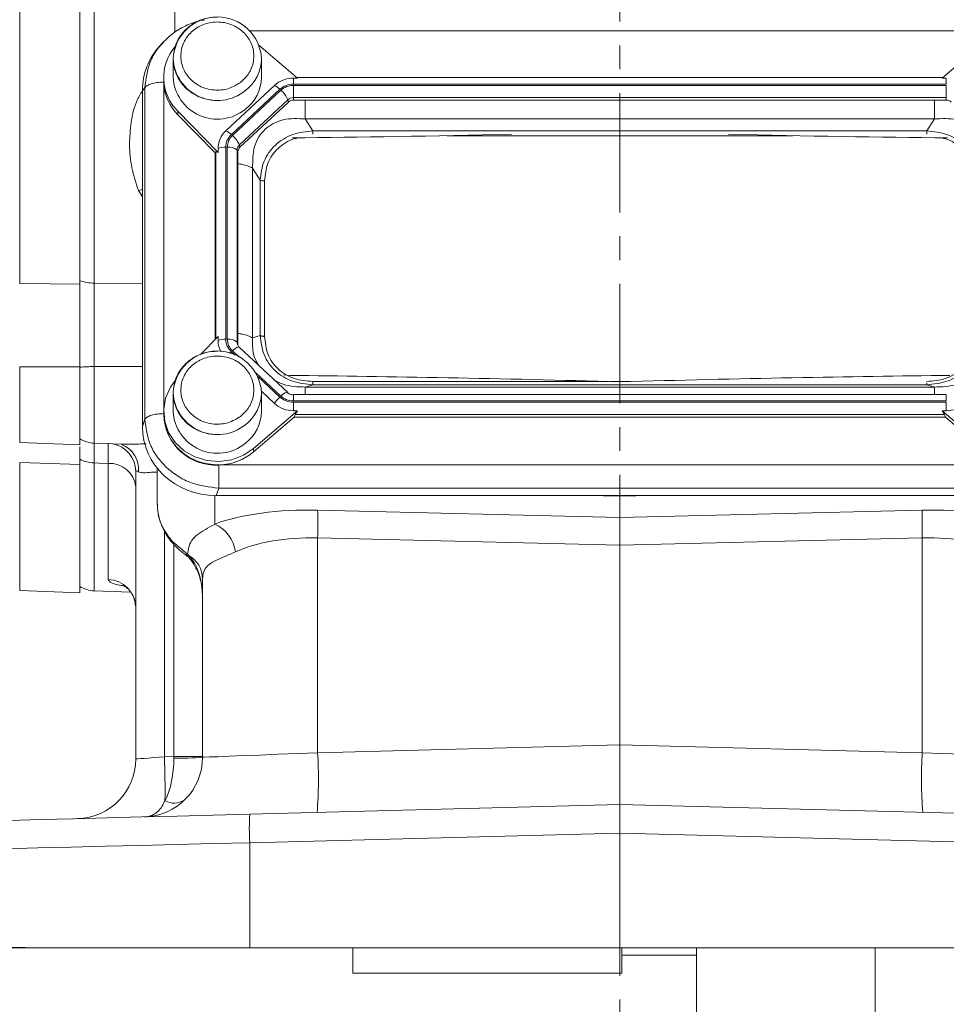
# Model space of a CAD drawing. Header units: inches. Extents: x 0.3 to 33.9, y 0.2 to 21.7.
# Tile 3 of 18: x 6.3 to 10.2, y 5.2 to 9.4. Entities that reach past the tile are written whole.
import ezdxf

# ---------------------------------------------------------------- set-up
doc = ezdxf.new("R2010")
doc.units = ezdxf.units.IN
doc.header["$MEASUREMENT"] = 0
doc.linetypes.add('CENTERX2', pattern=[0.8, 0.5, -0.1, 0.1, -0.1])
doc.layers.add('SLD-0', color=7, linetype='Continuous', lineweight=15)
doc.styles.add('SLDTEXTSTYLE0', font='TXT', dxfattribs={"width": 0.75})
doc.dimstyles.new('SLDDIMSTYLE0', dxfattribs={"dimtxt": 0.25, "dimasz": 0.13, "dimexe": 0, "dimexo": 0.0625, "dimgap": 0.0625, "dimtad": 0, "dimtih": 1, "dimtoh": 1, "dimrnd": 1e-09, "dimzin": 12, "dimdsep": 46, "dimtxsty": 'SLDTEXTSTYLE0', "dimsah": 1, "dimcen": 0.09, "dimadec": 0, "dimazin": 3, "dimtfac": 1, "dimtofl": 0, "dimtmove": 0, "dimatfit": 3, "dimfxl": 1, "dimfrac": 2, "dimtolj": 1, "dimtzin": 12, "dimarcsym": 0})

# ---------------------------------------------------------------- blocks, each defined once
blk = doc.blocks.new('_D_11')
at = {"layer": 'SLD-0'}
for p, q in [((8.8083, 13.0604), (2.4073, 13.0604)), ((2.5323, 13.0604), (2.5323, 9.6814)), ((1.9608, 9.3074), (1.9101, 9.3074)), ((1.9101, 9.3074), (1.9101, 8.9105)), ((3.1038, 9.3074), (3.1546, 9.3074)), ((3.1546, 9.3074), (3.1546, 8.9105)), ((1.9101, 8.9105), (1.9608, 8.9105)), ((3.1546, 8.9105), (3.1038, 8.9105)), ((2.5323, 5.4808), (2.5323, 8.8597)), ((5.3112, 5.4808), (2.4073, 5.4808))]:
    blk.add_line(p, q, dxfattribs=at)
for points in [[(2.5323, 13.0604), (2.5123, 12.9304), (2.5523, 12.9304)], [(2.5323, 5.4808), (2.5523, 5.6108), (2.5123, 5.6108)]]:
    blk.add_solid(points, dxfattribs=at)
at = {"layer": 'SLD-0', "char_height": 0.25, "attachment_point": 1, "style": 'SLDTEXTSTYLE0'}
for s, insert in [('7.58', (2.1075, 9.6804, -0.8581)), ('192.52', (2.0243, 9.2328, -0.8581))]:
    blk.add_mtext(s, dxfattribs=dict(at, insert=insert))

msp = doc.modelspace()

# ---------------------------------------------------------------- linework, layer by layer
at = {"color": 7, "linetype": 'Continuous', "lineweight": 15}
for p, q in [((6.3417, 8.2662), (6.3417, 11.6945)), ((6.5938, 8.2635), (6.5938, 11.6972)), ((6.6541, 8.2675), (6.6541, 11.6932)), ((6.9409, 9.2751), (6.9295, 9.2626)), ((6.9472, 9.28), (6.942, 9.2741)), ((7.5069, 9.1265), (7.3447, 9.2653)), ((10.3709, 9.2653), (10.2087, 9.1265)), ((6.9853, 9.2077), (6.9853, 9.1296)), ((7.3553, 9.1296), (7.3553, 9.2077)), ((6.9453, 9.1296), (6.9453, 9.1152)), ((7.5069, 9.1265), (7.4891, 9.1265)), ((7.4891, 9.1018), (7.4891, 9.1265)), ((10.2113, 9.1288), (7.5042, 9.1288)), ((10.2087, 9.1265), (10.2265, 9.1265)), ((10.2265, 9.1265), (10.2265, 9.1018)), ((6.8563, 9.0749), (6.8667, 9.0863)), ((6.8667, 9.0863), (6.8667, 7.6964)), ((6.9453, 9.1152), (6.9453, 9.11)), ((7.4097, 9.0958), (7.2064, 8.906)), ((10.2265, 9.1018), (7.4891, 9.1018)), ((10.2265, 9.0961), (7.4891, 9.0961)), ((7.4891, 9.0961), (7.4891, 9.0451)), ((10.2265, 9.0451), (10.2265, 9.0961)), ((6.8563, 9.0749), (6.8563, 7.6656)), ((7.4324, 9.08), (7.2292, 8.8902)), ((7.4368, 9.0759), (7.2335, 8.8861)), ((10.2265, 9.0451), (7.4891, 9.0451)), ((7.4891, 9.0345), (7.4891, 9.0451)), ((10.2265, 9.0345), (10.2265, 9.0451)), ((7.466, 9.0362), (7.2627, 8.8464)), ((7.4686, 9.0265), (7.2653, 8.8368)), ((7.4686, 9.0265), (7.466, 9.0362)), ((10.2265, 9.0345), (7.4891, 9.0345)), ((7.0044, 8.9876), (7.1735, 8.8153)), ((7.0044, 8.9876), (7.0044, 8.9733)), ((7.1608, 8.814), (7.0044, 8.9733)), ((7.5712, 8.9057), (7.5392, 8.9555)), ((10.1764, 8.9555), (7.5392, 8.9555)), ((10.1443, 8.9057), (10.1764, 8.9555)), ((10.1443, 8.9057), (7.5712, 8.9057)), ((7.2057, 8.8373), (7.2057, 8.0322)), ((7.2118, 8.8373), (7.2118, 8.0322)), ((7.2653, 8.8368), (7.2627, 8.8464)), ((7.1608, 8.814), (7.1644, 8.8176)), ((7.1608, 8.814), (7.1608, 8.0304)), ((7.1735, 8.8153), (7.1735, 8.8319)), ((7.2532, 8.8249), (7.2532, 8.0197)), ((7.2568, 8.8176), (7.2532, 8.8249)), ((7.2568, 8.8176), (7.2568, 8.0125)), ((7.3184, 8.7493), (7.3184, 8.0378)), ((7.3504, 8.6995), (7.3184, 8.7493)), ((7.3504, 8.6995), (7.3504, 8.0478)), ((7.3686, 8.6957), (7.3686, 8.044)), ((6.3417, 8.2662), (6.5938, 8.2635)), ((7.1735, 8.0434), (7.1001, 7.9687)), ((7.1735, 8.0434), (7.1735, 8.0268)), ((7.2568, 8.0125), (7.2532, 8.0197)), ((7.3504, 8.0478), (7.3184, 8.0378)), ((7.4654, 7.8092), (7.2622, 7.999)), ((6.3417, 7.917), (6.5938, 7.9169)), ((6.5938, 7.5901), (6.5938, 7.9169)), ((7.4471, 7.8835), (7.4758, 7.8804)), ((8.2043, 7.8692), (8.1756, 7.8697)), ((9.5409, 7.8697), (9.5123, 7.8692)), ((6.9853, 7.8073), (6.9853, 7.7292)), ((7.3551, 7.8139), (7.4097, 7.7629)), ((7.3553, 7.7292), (7.3553, 7.8073)), ((7.5712, 7.8416), (7.5392, 7.8316)), ((7.5392, 7.8316), (10.1764, 7.8316)), ((7.5712, 7.8416), (10.1443, 7.8416)), ((10.1764, 7.8316), (10.1443, 7.8416)), ((10.2265, 7.8003), (7.4891, 7.8003)), ((7.4891, 7.8003), (7.4891, 7.7991)), ((7.4891, 7.7734), (10.2265, 7.7734)), ((7.4891, 7.7676), (10.2265, 7.7676)), ((7.4891, 7.7322), (7.4891, 7.7676)), ((10.2265, 7.7676), (10.2265, 7.7322)), ((6.9453, 7.7292), (6.9453, 7.7148)), ((7.3223, 7.5743), (7.5069, 7.7322)), ((7.5069, 7.7322), (7.4891, 7.7322)), ((10.2087, 7.7322), (10.3933, 7.5743)), ((10.2265, 7.7322), (10.2087, 7.7322)), ((6.8563, 7.6656), (6.8667, 7.6964)), ((7.493, 7.706), (7.3223, 7.56)), ((7.493, 7.706), (7.4969, 7.7166)), ((7.493, 7.706), (10.2226, 7.706)), ((7.4969, 7.7166), (10.2187, 7.7166)), ((10.2187, 7.7166), (10.2226, 7.706)), ((10.3933, 7.56), (10.2226, 7.706)), ((6.3417, 7.5989), (6.5938, 7.5901)), ((6.6541, 7.5963), (6.7708, 7.5922)), ((7.3223, 7.5743), (7.3223, 7.56)), ((6.3417, 7.5159), (6.5938, 7.507)), ((6.5938, 7.507), (6.5938, 7.5291)), ((6.5938, 6.9695), (6.5938, 7.507)), ((6.7125, 7.5117), (6.7125, 7.0249)), ((6.8283, 7.4771), (6.8283, 6.2724)), ((6.9183, 7.4911), (6.9183, 7.4836)), ((6.9183, 7.4836), (6.9183, 7.3433)), ((7.1792, 7.505), (10.5363, 7.505)), ((7.1655, 7.3769), (7.1759, 7.4077)), ((7.1759, 7.4077), (10.5397, 7.4077)), ((7.1655, 7.3769), (10.55, 7.3769)), ((8.8583, 7.3741), (8.8583, 7.3769)), ((8.8583, 7.2852), (8.8583, 7.3741)), ((8.8583, 7.2852), (7.5908, 7.3156)), ((10.1257, 7.3156), (8.8583, 7.2852)), ((8.8583, 7.2852), (8.8583, 7.1686)), ((7.045, 7.1311), (6.9833, 7.1826)), ((7.5908, 7.199), (8.8583, 7.1686)), ((7.5908, 6.2987), (7.5908, 7.199)), ((8.8583, 7.1686), (10.1257, 7.199)), ((10.1257, 7.199), (10.1257, 6.2987)), ((8.8583, 6.3319), (8.8583, 7.1686)), ((7.033, 7.1314), (7.0405, 7.126)), ((7.0502, 7.126), (7.045, 7.1311)), ((7.1083, 7.0274), (7.1083, 6.2797)), ((6.3417, 6.9783), (6.5938, 6.9695)), ((6.6541, 6.9773), (6.8063, 6.972)), ((8.8583, 6.3319), (7.5908, 6.2987)), ((8.8583, 6.3319), (8.8583, 6.082)), ((10.1257, 6.2987), (8.8583, 6.3319)), ((6.9876, 6.2829), (6.9489, 6.2819)), ((7.1083, 6.2829), (6.9876, 6.2829)), ((8.8583, 6.082), (7.3059, 6.0414)), ((8.8583, 5.9621), (8.8583, 6.082)), ((10.4106, 6.0414), (8.8583, 6.082)), ((7.3059, 5.9214), (8.8583, 5.9621)), ((8.8583, 5.9621), (8.8583, 5.4808)), ((8.8583, 5.9621), (10.4106, 5.9214)), ((7.3059, 5.4808), (7.3059, 5.9214)), ((7.3059, 5.4808), (6.4348, 5.4808)), ((8.8583, 5.4808), (7.3059, 5.4808)), ((7.7386, 5.3753), (7.7386, 5.4808)), ((10.4106, 5.4808), (8.8583, 5.4808)), ((8.8666, 5.3753), (8.8666, 5.4808)), ((8.8666, 5.4508), (9.1786, 5.4508)), ((9.1786, 4.5158), (9.1786, 5.4808)), ((9.9286, 4.5158), (9.9286, 5.4808)), ((7.7386, 5.3753), (8.8666, 5.3753))]:
    msp.add_line(p, q, dxfattribs=at)
at = {"color": 8, "linetype": 'Continuous', "lineweight": 15}
for p, q in [((6.9925, 10.8114), (6.9925, 9.3195)), ((10.4092, 9.3251), (7.3059, 9.3251)), ((6.9455, 9.1069), (6.9455, 7.7375)), ((9.5821, 8.8849), (8.1344, 8.8849)), ((7.1644, 8.8176), (7.1644, 8.0341)), ((6.8393, 8.6553), (6.8563, 8.6596)), ((6.8393, 8.6553), (6.8563, 8.6289)), ((6.8563, 8.2654), (6.6541, 8.2675)), ((7.2292, 7.9793), (7.2435, 7.9659)), ((7.2335, 7.9834), (7.2606, 7.958)), ((6.3417, 7.5989), (6.3417, 7.917)), ((6.6541, 7.9174), (6.8563, 7.9173)), ((6.6541, 7.5963), (6.6541, 7.9174)), ((7.3317, 7.8917), (7.4368, 7.7936)), ((7.3402, 7.8757), (7.4324, 7.7895)), ((7.5712, 7.8548), (8.809, 7.8548)), ((8.8161, 7.8548), (8.9004, 7.8548)), ((7.4891, 7.7991), (7.4891, 7.7734)), ((10.2265, 7.7734), (10.2265, 7.8003)), ((6.3417, 6.9783), (6.3417, 7.5159)), ((6.6541, 6.9773), (6.6541, 7.5137)), ((7.1596, 7.2573), (7.1596, 7.377)), ((8.7198, 7.3769), (8.8583, 7.3741)), ((8.8583, 7.3741), (8.9967, 7.3769)), ((6.9489, 6.2819), (6.9489, 7.2272)), ((6.9876, 7.1729), (6.9876, 6.2829))]:
    msp.add_line(p, q, dxfattribs=at)
at = {"color": 8, "linetype": 'Continuous', "lineweight": 15, "flags": 128}
for points in [[(7.2622, 7.999), (7.2614, 7.9995), (7.2592, 7.9998), (7.2562, 7.9992), (7.2526, 7.9977), (7.2483, 7.9952), (7.2437, 7.9919), (7.2387, 7.9879), (7.2335, 7.9834)], [(6.9833, 7.1826), (6.9811, 7.1803), (6.981, 7.1799)], [(7.045, 7.1311), (7.0382, 7.1301), (7.0332, 7.1318)]]:
    msp.add_lwpolyline(points, dxfattribs=at)
at = {"color": 7, "linetype": 'Continuous', "lineweight": 15, "flags": 128}
for points in [[(6.994, 7.8597), (6.9736, 7.8311), (6.9535, 7.7856), (6.9454, 7.7369), (6.9497, 7.6879), (6.966, 7.641), (6.9936, 7.5991), (7.0309, 7.5643), (7.0759, 7.5385), (7.126, 7.5232), (7.1786, 7.5193), (7.2307, 7.5268), (7.2795, 7.5455), (7.3223, 7.5743)], [(6.6541, 7.5137), (6.6741, 7.513), (6.7125, 7.5117)], [(6.9489, 6.2819), (6.9252, 6.28), (6.9024, 6.2782), (6.8816, 6.2766), (6.8634, 6.2751), (6.8484, 6.274), (6.8374, 6.2731), (6.8306, 6.2726), (6.8283, 6.2724)], [(7.5908, 6.2987), (7.5062, 6.2954), (7.4246, 6.2921), (7.3483, 6.2892), (7.2795, 6.2865), (7.2203, 6.2841), (7.1724, 6.2822), (7.1371, 6.2809), (7.1155, 6.28), (7.1083, 6.2797)], [(10.6083, 6.2797), (10.601, 6.28), (10.5794, 6.2809), (10.5442, 6.2822), (10.4962, 6.2841), (10.437, 6.2865), (10.3683, 6.2892), (10.292, 6.2921), (10.2103, 6.2954), (10.1257, 6.2987)], [(7.3059, 6.0414), (7.1535, 6.0374), (7.0024, 6.0334), (6.8536, 6.0295), (6.7081, 6.0257), (6.5669, 6.022), (6.4309, 6.0184), (6.301, 6.015), (6.1781, 6.0118), (6.0629, 6.0088), (5.9563, 6.006), (5.8589, 6.0035), (5.7714, 6.0012), (5.6944, 5.9992), (5.6283, 5.9974), (5.5737, 5.996), (5.5308, 5.9949), (5.4999, 5.9941), (5.4813, 5.9936), (5.4751, 5.9934)], [(5.3583, 5.8735), (5.3642, 5.8736), (5.3821, 5.874), (5.4117, 5.8748), (5.453, 5.8758), (5.5055, 5.8771), (5.5692, 5.8787), (5.6435, 5.8805), (5.728, 5.8826), (5.8223, 5.8849), (5.9257, 5.8874), (6.0376, 5.8902), (6.1574, 5.8931), (6.2844, 5.8963), (6.4178, 5.8995), (6.5568, 5.903), (6.7005, 5.9065), (6.8482, 5.9101), (6.999, 5.9138), (7.1518, 5.9176), (7.3059, 5.9214)], [(6.4348, 5.4808), (6.2995, 5.4841), (6.1707, 5.4873), (6.049, 5.4903), (5.9353, 5.4931), (5.8302, 5.4956), (5.7344, 5.498), (5.6485, 5.5001), (5.5729, 5.502), (5.5081, 5.5036), (5.4546, 5.5049), (5.4127, 5.5059), (5.3825, 5.5067), (5.3643, 5.5071), (5.3583, 5.5073)]]:
    msp.add_lwpolyline(points, dxfattribs=at)
at = {"color": 7, "linetype": 'Continuous', "lineweight": 15}
for centre, radius, start, end in [((7.1703, 9.1983), 0.1852, 2.9034, 177.0966), ((7.1459, 9.1295), 0.2003, 139.9835, 225.0626), ((7.1705, 9.14), 0.1856, 183.2176, 309.1893), ((7.1873, 9.1308), 0.168, 306.7389, 359.5858), ((7.4884, 9.0102), 0.1163, 89.6932, 132.59), ((7.1483, 9.1166), 0.2031, 182.7503, 224.8701), ((7.3797, 9.0285), 0.0737, 44.2742, 65.9514), ((7.3662, 8.9933), 0.1086, 23.2237, 49.4764), ((7.4889, 9.0113), 0.0338, 89.6937, 132.5892), ((7.4889, 9.0044), 0.0301, 89.6934, 132.5897), ((10.2267, 9.0044), 0.0301, 47.4102, 90.3066), ((7.275, 8.8313), 0.1014, 132.5246, 179.6231), ((7.1764, 8.8387), 0.0737, 44.275, 65.9506), ((7.1629, 8.8035), 0.1086, 23.2241, 49.4761), ((7.2036, 8.751), 0.0863, 88.5954, 110.3761), ((7.2189, 8.7858), 0.052, 48.7367, 97.7906), ((7.2826, 8.8247), 0.0294, 132.5241, 179.6235), ((7.283, 8.8174), 0.0262, 132.5247, 179.6236), ((6.6565, 8.4568), 0.1893, 250.6423, 269.2625), ((7.2036, 7.9459), 0.0863, 88.5958, 110.3762), ((7.2727, 8.0269), 0.0992, 180.0878, 208.6282), ((7.2189, 7.9806), 0.052, 48.7374, 97.7899), ((7.2824, 8.0125), 0.0257, 180.1054, 209.1045), ((7.1703, 7.7979), 0.1852, 2.9034, 177.0966), ((6.6557, 7.1303), 0.7871, 90.1199, 94.515), ((7.4628, 7.8057), 0.00444, 53.4574, 101.9526), ((7.5349, 7.6789), 0.1508, 132.8088, 146.1445), ((7.4884, 7.8486), 0.1163, 227.4103, 270.3069), ((10.2271, 7.8486), 0.1163, 269.6931, 312.5897), ((7.1705, 7.7396), 0.1856, 183.2175, 309.1893), ((7.1873, 7.7304), 0.168, 306.7389, 359.5858), ((7.1634, 7.7227), 0.2182, 182.066, 273.2962), ((6.6583, 7.7162), 0.12, 237.4864, 268), ((7.1716, 7.7383), 0.2335, 271.8762, 310.1967), ((6.6574, 7.6527), 0.139, 242.7512, 268.6215), ((6.7188, 7.4018), 0.11, 5.9044, 93.3203), ((5.8609, 7.2573), 1.7309, 358.0693, 1.9307), ((11.8557, 7.2573), 1.731, 178.0695, 181.9305), ((7.0971, 7.1209), 0.15, 7.5632, 65.4088), ((6.9931, 7.026), 0.1152, 0.7255, 60.28), ((6.7093, 6.906), 0.1189, 0.4591, 88.495), ((6.6583, 7.0973), 0.12, 237.4864, 268), ((6.8583, 6.2797), 0.25, 271.5, 0), ((1.745, 6.1334), 5.206, 359.6167, 1.6339), ((7.0171, 7.4567), 1.1805, 268.5721, 274.4279), ((5.7972, 6.1894), 1.7969, 355.5123, 3.4878), ((11.9193, 6.1894), 1.7969, 176.5122, 184.4876), ((6.5783, 6.2724), 0.25, 271.5, 0), ((6.9903, 6.1608), 0.0736, 237.6841, 305.3157), ((8.4524, 5.9814), 1.148, 177.0051, 182.9949)]:
    msp.add_arc(centre, radius, start, end, dxfattribs=at)
at = {"color": 8, "linetype": 'Continuous', "lineweight": 15}
for centre, radius, start, end in [((7.1705, 9.2181), 0.1856, 183.2176, 309.1892), ((7.1873, 9.2089), 0.168, 306.7389, 359.5858), ((7.282, 8.0198), 0.0288, 180.0927, 209.3196), ((7.349, 7.8517), 0.175, 133.2062, 136.1769), ((7.1705, 7.8177), 0.1856, 183.2176, 309.1892), ((7.1873, 7.8085), 0.168, 306.7391, 359.5857), ((7.4811, 7.7533), 0.0599, 108.6953, 137.7157), ((6.7091, 7.4766), 0.1192, 0.2489, 79.2118), ((6.7294, 7.4871), 0.111, 354.7427, 69.158), ((7.046, 7.1379), 0.0127, 233.1868, 289.3632)]:
    msp.add_arc(centre, radius, start, end, dxfattribs=at)
at = {"color": 7, "linetype": 'Continuous', "lineweight": 15}
for centre, major_axis, ratio, start_param, end_param in [((7.1751, 9.0659), (0.313, -0.0656), 0.927683, 2.642019, 3.333612), ((9.4331, 9.0317), (3.4384, 0.1121), 0.032567, 4.108741, 4.407208), ((8.2835, 9.0317), (3.4384, -0.1121), 0.032567, 5.01757, 5.315642), ((7.2057, 8.7728), (-0.0413, 0.0448), 0.170211, 5.767586, 6.291275), ((9.4331, 7.7245), (3.4384, -0.1121), 0.032567, 1.739821, 2.177444), ((8.2835, 7.7245), (3.4384, 0.1121), 0.032567, 0.964148, 1.401772), ((7.542, 7.7526), (0.0452, 0.0412), 0.184584, 2.276832, 2.800522), ((10.1736, 7.7526), (0.0452, -0.0412), 0.184584, 0.341071, 0.86476), ((7.1751, 7.6746), (0.313, 0.0656), 0.927683, 2.949574, 4.490212), ((7.6126, 7.0751), (0.6249, -0.0274), 0.383235, 1.622509, 2.398549), ((10.1039, 7.0751), (0.6249, 0.0274), 0.383235, 0.743044, 1.519084), ((7.6083, 6.9584), (0.4998, -0.0303), 0.478472, 1.634733, 2.410774), ((10.1083, 6.9584), (0.4998, 0.0303), 0.478472, 0.730819, 1.506859), ((6.9833, 6.9533), (0, 0.2045), 0.611254, 4.712389, 5.718047), ((6.8583, 6.2797), (-0.0065, 0.2499), 0.517444, 3.888295, 4.686209), ((6.9833, 6.283), (-0.0033, 0.25), 0.017441, 4.686437, 4.711704)]:
    msp.add_ellipse(centre, major_axis=major_axis, ratio=ratio, start_param=start_param, end_param=end_param, dxfattribs=at)
for points, knots in [([(7.1151, 9.3701), (7.1128, 9.3699), (7.0885, 9.3677), (7.0449, 9.3505), (6.987, 9.32), (6.9562, 9.29), (6.9409, 9.275)], [0, 0, 0, 0, 0.034061, 0.358987, 0.679807, 1, 1, 1, 1]), ([(7.1703, 9.3825), (7.1547, 9.3815), (7.1328, 9.3801), (7.1021, 9.3708), (7.0771, 9.3598), (7.05, 9.3418), (7.0252, 9.3181), (7.0048, 9.2883), (6.991, 9.257), (6.9884, 9.2353), (6.9872, 9.226)], [0, 0, 0, 0, 0.1729549, 0.2424374, 0.3578761, 0.4783948, 0.6085995, 0.7461981, 0.8909879, 1, 1, 1, 1]), ([(7.2675, 9.1088), (7.2513, 9.0989), (7.2264, 9.0836), (7.1868, 9.0762), (7.1553, 9.0759), (7.1244, 9.0818), (7.0875, 9.0966), (7.0492, 9.1262), (7.0255, 9.167), (7.0171, 9.2037), (7.0169, 9.2331), (7.0232, 9.2619), (7.039, 9.2964), (7.0707, 9.3321), (7.1144, 9.3543), (7.1537, 9.3621), (7.1852, 9.3623), (7.2161, 9.3565), (7.253, 9.3417), (7.2913, 9.3121), (7.3151, 9.2713), (7.3234, 9.2346), (7.3237, 9.2052), (7.3173, 9.1764), (7.3019, 9.1415), (7.281, 9.1217), (7.2675, 9.1088)], [0, 0, 0, 0, 0.059864, 0.09209, 0.125, 0.15791, 0.190136, 0.25, 0.309864, 0.34209, 0.375, 0.40791, 0.440136, 0.5, 0.559864, 0.59209, 0.625, 0.65791, 0.690136, 0.75, 0.809864, 0.84209, 0.875, 0.90791, 0.940136, 1, 1, 1, 1]), ([(6.9872, 9.226), (6.9866, 9.2223), (6.9833, 9.2049), (6.9875, 9.1736), (7.0001, 9.1351), (7.0215, 9.1014), (7.0489, 9.074), (7.0778, 9.0552), (7.1055, 9.0433), (7.1354, 9.0348), (7.1573, 9.0336), (7.1703, 9.0328)], [0, 0, 0, 0, 0.038076, 0.17965, 0.314602, 0.448236, 0.578438, 0.698176, 0.787052, 0.873814, 1, 1, 1, 1]), ([(6.9453, 9.11), (6.936, 9.1096), (6.9174, 9.1089), (6.8931, 9.1037), (6.8743, 9.096), (6.8692, 9.0895), (6.8667, 9.0863)], [0, 0, 0, 0, 0.25, 0.499999, 0.749998, 1, 1, 1, 1]), ([(7.4324, 9.08), (7.4407, 9.0862), (7.4573, 9.0988), (7.4785, 9.1008), (7.4891, 9.1018)], [0, 0, 0, 0, 0.5, 1, 1, 1, 1]), ([(7.4368, 9.0759), (7.4444, 9.0817), (7.4597, 9.0933), (7.4793, 9.0952), (7.4891, 9.0961)], [0, 0, 0, 0, 0.499998, 1, 1, 1, 1]), ([(7.5392, 8.9555), (7.5077, 8.9571), (7.4611, 8.9595), (7.4047, 8.9382), (7.3695, 8.9136), (7.3426, 8.8803), (7.3181, 8.826), (7.3183, 8.7802), (7.3184, 8.7493)], [0, 0, 0, 0, 0.257397, 0.381602, 0.5, 0.618394, 0.742603, 1, 1, 1, 1]), ([(10.3972, 8.7493), (10.3973, 8.7802), (10.3974, 8.826), (10.3729, 8.8803), (10.3461, 8.9136), (10.3109, 8.9382), (10.2544, 8.9595), (10.2078, 8.9571), (10.1764, 8.9555)], [0, 0, 0, 0, 0.257397, 0.381602, 0.5, 0.618394, 0.742603, 1, 1, 1, 1]), ([(7.2057, 8.8373), (7.2068, 8.8472), (7.209, 8.867), (7.2224, 8.8825), (7.2292, 8.8902)], [0, 0, 0, 0, 0.4999976, 1, 1, 1, 1]), ([(7.2118, 8.8373), (7.2128, 8.8465), (7.2149, 8.8647), (7.2273, 8.879), (7.2335, 8.8861)], [0, 0, 0, 0, 0.499998, 1, 1, 1, 1]), ([(7.5712, 8.9057), (7.5423, 8.9025), (7.4985, 8.8978), (7.4466, 8.8722), (7.4126, 8.8466), (7.3852, 8.8149), (7.3581, 8.7667), (7.3535, 8.7263), (7.3504, 8.6995)], [0, 0, 0, 0, 0.248977, 0.376059, 0.5, 0.623945, 0.751022, 1, 1, 1, 1]), ([(10.3652, 8.6995), (10.3621, 8.7263), (10.3574, 8.7667), (10.3303, 8.8149), (10.303, 8.8466), (10.269, 8.8722), (10.2171, 8.8978), (10.1733, 8.9025), (10.1443, 8.9057)], [0, 0, 0, 0, 0.248978, 0.37606, 0.5, 0.623945, 0.751023, 1, 1, 1, 1]), ([(7.3686, 8.6957), (7.3668, 8.6958), (7.3631, 8.6959), (7.358, 8.6967), (7.3535, 8.6979), (7.3514, 8.699), (7.3504, 8.6995)], [0, 0, 0, 0, 0.250002, 0.500001, 0.749993, 1, 1, 1, 1]), ([(6.5938, 7.9149), (6.5938, 7.9436), (6.5938, 8.0018), (6.5938, 8.0886), (6.5938, 8.173), (6.5938, 8.2355), (6.5938, 8.2691), (6.5938, 8.2782)], [0, 0, 0, 0, 0.225411, 0.45736, 0.682762, 0.914702, 1, 1, 1, 1]), ([(6.5938, 7.9169), (6.5938, 7.9493), (6.5938, 8.0095), (6.5938, 8.0973), (6.5938, 8.1826), (6.5938, 8.2352), (6.5938, 8.2635)], [0, 0, 0, 0, 0.266853, 0.494133, 0.728006, 1, 1, 1, 1]), ([(6.6541, 7.9174), (6.654, 7.9475), (6.6538, 8.0089), (6.6538, 8.0999), (6.6538, 8.1885), (6.654, 8.2409), (6.6541, 8.2675)], [0, 0, 0, 0, 0.245724, 0.500001, 0.745724, 1, 1, 1, 1]), ([(7.2292, 7.9793), (7.2224, 7.987), (7.209, 8.0025), (7.2068, 8.0223), (7.2057, 8.0322)], [0, 0, 0, 0, 0.5, 1, 1, 1, 1]), ([(7.2335, 7.9834), (7.2273, 7.9905), (7.2149, 8.0047), (7.2128, 8.023), (7.2118, 8.0322)], [0, 0, 0, 0, 0.5, 1, 1, 1, 1]), ([(7.3504, 8.0478), (7.3535, 8.0205), (7.3581, 7.9792), (7.3852, 7.9305), (7.4126, 7.8986), (7.4466, 7.8732), (7.4985, 7.8482), (7.5423, 7.8442), (7.5712, 7.8416)], [0, 0, 0, 0, 0.248977, 0.376059, 0.5, 0.623945, 0.751023, 1, 1, 1, 1]), ([(7.3686, 8.044), (7.3668, 8.0441), (7.3631, 8.0442), (7.358, 8.045), (7.3535, 8.0461), (7.3514, 8.0472), (7.3504, 8.0478)], [0, 0, 0, 0, 0.250001, 0.5, 0.750004, 1, 1, 1, 1]), ([(7.3686, 8.044), (7.371, 8.0189), (7.3746, 7.981), (7.399, 7.936), (7.4241, 7.9067), (7.4555, 7.8833), (7.5038, 7.8605), (7.5443, 7.8571), (7.5712, 7.8548)], [0, 0, 0, 0, 0.250061, 0.376147, 0.499999, 0.623789, 0.749939, 1, 1, 1, 1]), ([(10.1443, 7.8416), (10.1733, 7.8442), (10.2171, 7.8482), (10.269, 7.8732), (10.303, 7.8986), (10.3303, 7.9305), (10.3574, 7.9792), (10.3621, 8.0205), (10.3652, 8.0478)], [0, 0, 0, 0, 0.248977, 0.376059, 0.5, 0.623945, 0.751023, 1, 1, 1, 1]), ([(10.1443, 7.8548), (10.1713, 7.8571), (10.2118, 7.8605), (10.26, 7.8833), (10.2914, 7.9067), (10.3165, 7.936), (10.3409, 7.981), (10.3446, 8.0189), (10.347, 8.044)], [0, 0, 0, 0, 0.250062, 0.376147, 0.5, 0.62379, 0.749939, 1, 1, 1, 1]), ([(7.1703, 7.9821), (7.1547, 7.9811), (7.1328, 7.9797), (7.1021, 7.9704), (7.0771, 7.9594), (7.05, 7.9414), (7.0252, 7.9177), (7.0048, 7.888), (6.991, 7.8566), (6.9884, 7.8349), (6.9872, 7.8256)], [0, 0, 0, 0, 0.1729551, 0.2424374, 0.3578761, 0.4783951, 0.6085992, 0.7461981, 0.8909876, 1, 1, 1, 1]), ([(7.2675, 7.7085), (7.2513, 7.6985), (7.2264, 7.6832), (7.1868, 7.6759), (7.1553, 7.6756), (7.1244, 7.6815), (7.0875, 7.6962), (7.0492, 7.7259), (7.0255, 7.7666), (7.0171, 7.8033), (7.0169, 7.8327), (7.0232, 7.8616), (7.039, 7.896), (7.0707, 7.9318), (7.1144, 7.954), (7.1537, 7.9618), (7.1852, 7.962), (7.2161, 7.9561), (7.253, 7.9414), (7.2913, 7.9117), (7.3151, 7.8709), (7.3234, 7.8343), (7.3237, 7.8048), (7.3173, 7.776), (7.3019, 7.7412), (7.281, 7.7213), (7.2675, 7.7085)], [0, 0, 0, 0, 0.059864, 0.09209, 0.125, 0.15791, 0.190136, 0.25, 0.309864, 0.34209, 0.375, 0.40791, 0.440136, 0.5, 0.559864, 0.59209, 0.625, 0.65791, 0.690136, 0.75, 0.809864, 0.84209, 0.875, 0.90791, 0.940136, 1, 1, 1, 1]), ([(7.5712, 7.8548), (7.5712, 7.8532), (7.5712, 7.8498), (7.5712, 7.8459), (7.5712, 7.8429), (7.5712, 7.842), (7.5712, 7.8416)], [0, 0, 0, 0, 0.250002, 0.499998, 0.749995, 1, 1, 1, 1]), ([(10.1764, 7.8316), (10.2081, 7.8325), (10.252, 7.8338), (10.2911, 7.8525), (10.302, 7.8576)], [0, 0, 0, 0, 0.72314, 1, 1, 1, 1]), ([(6.9872, 7.8256), (6.9866, 7.8219), (6.9833, 7.8045), (6.9875, 7.7733), (7.0001, 7.7348), (7.0215, 7.701), (7.0489, 7.6736), (7.0778, 7.6548), (7.1055, 7.6429), (7.1354, 7.6344), (7.1573, 7.6332), (7.1703, 7.6325)], [0, 0, 0, 0, 0.038076, 0.17965, 0.314603, 0.448236, 0.578438, 0.698176, 0.787052, 0.873814, 1, 1, 1, 1]), ([(7.4891, 7.7991), (7.4865, 7.7992), (7.4814, 7.7996), (7.4741, 7.8019), (7.4674, 7.8052), (7.4637, 7.8084), (7.4619, 7.81)], [0, 0, 0, 0, 0.252639, 0.503502, 0.752608, 1, 1, 1, 1]), ([(7.4891, 7.7676), (7.4785, 7.7687), (7.4573, 7.7707), (7.4407, 7.7833), (7.4324, 7.7895)], [0, 0, 0, 0, 0.5, 1, 1, 1, 1]), ([(7.4891, 7.7734), (7.4793, 7.7743), (7.4597, 7.7762), (7.4444, 7.7878), (7.4368, 7.7936)], [0, 0, 0, 0, 0.500002, 1, 1, 1, 1]), ([(6.8667, 7.6964), (6.8692, 7.6996), (6.8743, 7.7061), (6.8931, 7.7138), (6.9174, 7.7191), (6.936, 7.7198), (6.9453, 7.7201)], [0, 0, 0, 0, 0.249999, 0.499999, 0.75, 1, 1, 1, 1]), ([(6.8667, 7.6964), (6.871, 7.6606), (6.8777, 7.6052), (6.9165, 7.5387), (6.9561, 7.4932), (7.005, 7.4561), (7.0768, 7.4194), (7.1369, 7.4123), (7.1759, 7.4077)], [0, 0, 0, 0, 0.240419, 0.371173, 0.5, 0.62883, 0.759581, 1, 1, 1, 1]), ([(6.9473, 7.711), (6.9501, 7.6869), (6.9545, 7.6482), (6.9818, 7.6008), (7.0113, 7.5665), (7.0481, 7.5388), (7.1019, 7.5121), (7.1467, 7.5078), (7.1759, 7.505)], [0, 0, 0, 0, 0.219463, 0.351507, 0.485912, 0.620316, 0.75236, 1, 1, 1, 1]), ([(6.7127, 7.5958), (6.7128, 7.5899), (6.7128, 7.5779), (6.7127, 7.546), (6.7125, 7.5203), (6.7125, 7.5117)], [0, 0, 0, 0, 0.3901521, 0.7938247, 1, 1, 1, 1]), ([(6.5938, 7.507), (6.5938, 7.5242), (6.5938, 7.5558), (6.5938, 7.5728), (6.5938, 7.5805)], [0, 0, 0, 0, 0.546392, 1, 1, 1, 1]), ([(6.8283, 7.4771), (6.8285, 7.4784), (6.8292, 7.4818), (6.8341, 7.4804), (6.8388, 7.4776), (6.8399, 7.4769)], [0, 0, 0, 0, 0.344922, 0.848485, 1, 1, 1, 1]), ([(7.1759, 7.5049), (7.1759, 7.4958), (7.1759, 7.4778), (7.1759, 7.4497), (7.1759, 7.4245), (7.1759, 7.4133), (7.1759, 7.4077)], [0, 0, 0, 0, 0.250001, 0.5, 0.749999, 1, 1, 1, 1]), ([(6.9833, 7.1826), (6.9704, 7.1989), (6.9414, 7.2355), (6.9212, 7.2922), (6.919, 7.33), (6.9183, 7.3433)], [0, 0, 0, 0, 0.342388, 0.768148, 1, 1, 1, 1]), ([(6.9196, 7.3416), (6.9195, 7.3322), (6.9192, 7.3065), (6.93, 7.2652), (6.9506, 7.2209), (6.9688, 7.1922), (6.9808, 7.1803), (6.9812, 7.1798)], [0, 0, 0, 0, 0.1602103, 0.4380576, 0.7155361, 0.9900542, 1, 1, 1, 1]), ([(7.1596, 7.2573), (7.1459, 7.2496), (7.1169, 7.2333), (7.0847, 7.2119), (7.0531, 7.1816), (7.0482, 7.1511), (7.045, 7.1311)], [0, 0, 0, 0, 0.1834494, 0.390895, 0.6013127, 1, 1, 1, 1]), ([(6.9816, 7.1805), (6.9845, 7.1767), (6.9972, 7.1602), (7.0157, 7.1446), (7.0308, 7.1337), (7.0333, 7.132)], [0, 0, 0, 0, 0.2013257, 0.8712095, 1, 1, 1, 1]), ([(7.1083, 7.0274), (7.1092, 7.0379), (7.1111, 7.0592), (7.1278, 7.0829), (7.1563, 7.1021), (7.1959, 7.1189), (7.2296, 7.1336), (7.2458, 7.1406)], [0, 0, 0, 0, 0.193788, 0.392776, 0.597116, 0.80657, 1, 1, 1, 1]), ([(7.0384, 7.1277), (7.042, 7.1246), (7.0565, 7.1119), (7.0774, 7.0828), (7.0969, 7.0384), (7.1068, 6.9938), (7.1079, 6.9647), (7.1083, 6.9533)], [0, 0, 0, 0, 0.071284, 0.292628, 0.545744, 0.821913, 1, 1, 1, 1]), ([(6.7722, 7.0017), (6.7723, 7.0017), (6.7724, 7.0017), (6.7825, 6.9967), (6.7981, 6.9843), (6.8144, 6.9631), (6.8255, 6.939), (6.8264, 6.9223), (6.8267, 6.9162)], [0, 0, 0, 0, 0.110623, 0.274124, 0.450903, 0.653196, 0.873887, 1, 1, 1, 1]), ([(6.8648, 6.0298), (6.8649, 6.0298), (6.8651, 6.0298), (6.8653, 6.0298), (6.8655, 6.0298), (6.8659, 6.0298), (6.8668, 6.0299), (6.8683, 6.03), (6.8711, 6.0302), (6.8759, 6.0307), (6.8847, 6.0322), (6.9006, 6.0372), (6.9137, 6.0453), (6.9336, 6.0635), (6.9426, 6.0817), (6.9509, 6.0986)], [0, 0, 0, 0, 0.003258, 0.003893, 0.004855, 0.008644, 0.015399, 0.027447, 0.048984, 0.087645, 0.157705, 0.287617, 0.542707, 0.573749, 1, 1, 1, 1]), ([(6.4348, 5.4808), (6.365, 5.4808), (6.2302, 5.4808), (6.0491, 5.4808), (5.8879, 5.4808), (5.7452, 5.4808), (5.6232, 5.4808), (5.5226, 5.4808), (5.4368, 5.4808), (5.3742, 5.4808), (5.3656, 5.4808), (5.3612, 5.4808)], [0, 0, 0, 0, 0.110367, 0.212962, 0.315885, 0.418482, 0.52113, 0.624104, 0.726755, 0.863377, 1, 1, 1, 1])]:
    msp.add_open_spline(points, degree=3, knots=knots, dxfattribs=at)
at = {"color": 8, "linetype": 'Continuous', "lineweight": 15}
for points, knots in [([(6.942, 9.2741), (6.9338, 9.2652), (6.9118, 9.2415), (6.8782, 9.1798), (6.8712, 9.123), (6.8667, 9.0863)], [0, 0, 0, 0, 0.173273, 0.464503, 1, 1, 1, 1]), ([(6.8563, 9.0751), (6.8477, 9.0601), (6.8234, 9.0182), (6.8073, 8.9399), (6.7997, 8.8462), (6.8089, 8.7492), (6.8291, 8.6869), (6.8393, 8.6553)], [0, 0, 0, 0, 0.115112, 0.323625, 0.538601, 0.766206, 1, 1, 1, 1]), ([(7.5392, 8.9555), (7.5392, 8.9641), (7.5392, 8.9814), (7.5392, 9.0091), (7.5392, 9.027), (7.5392, 9.0345)], [0, 0, 0, 0, 0.368963, 0.737928, 1, 1, 1, 1]), ([(10.1764, 8.9555), (10.1764, 8.9641), (10.1764, 8.9814), (10.1764, 9.0091), (10.1764, 9.027), (10.1764, 9.0345)], [0, 0, 0, 0, 0.368963, 0.737928, 1, 1, 1, 1]), ([(7.5712, 8.8913), (7.5712, 8.8928), (7.5712, 8.8961), (7.5712, 8.9011), (7.5712, 8.9042), (7.5712, 8.9057)], [0, 0, 0, 0, 0.289888, 0.644936, 1, 1, 1, 1]), ([(10.1443, 8.8913), (10.1443, 8.8928), (10.1443, 8.8961), (10.1443, 8.9011), (10.1443, 8.9042), (10.1443, 8.9057)], [0, 0, 0, 0, 0.289888, 0.644936, 1, 1, 1, 1]), ([(7.5022, 8.8737), (7.4989, 8.8733), (7.4822, 8.871), (7.4557, 8.8559), (7.4241, 8.8332), (7.3991, 8.8037), (7.3746, 8.7587), (7.371, 8.7209), (7.3686, 8.6957)], [0, 0, 0, 0, 0.040338, 0.201684, 0.360173, 0.51858, 0.680008, 1, 1, 1, 1]), ([(10.347, 8.6957), (10.3446, 8.7209), (10.3409, 8.7587), (10.3165, 8.8037), (10.2915, 8.8332), (10.2598, 8.8559), (10.2334, 8.871), (10.2166, 8.8733), (10.2133, 8.8737)], [0, 0, 0, 0, 0.319941, 0.481261, 0.639724, 0.798107, 0.959508, 1, 1, 1, 1]), ([(7.3184, 8.7493), (7.3124, 8.7524), (7.3005, 8.7586), (7.2786, 8.7648), (7.2628, 8.7669), (7.2568, 8.7677)], [0, 0, 0, 0, 0.383144, 0.766285, 1, 1, 1, 1]), ([(7.3184, 8.0378), (7.3124, 8.0408), (7.3005, 8.047), (7.2786, 8.0532), (7.2628, 8.0553), (7.2568, 8.0561)], [0, 0, 0, 0, 0.383143, 0.766286, 1, 1, 1, 1]), ([(7.3184, 8.0378), (7.3177, 8.0097), (7.3167, 7.971), (7.3356, 7.9354), (7.3408, 7.9256)], [0, 0, 0, 0, 0.723141, 1, 1, 1, 1]), ([(7.4136, 7.8576), (7.4244, 7.8525), (7.4636, 7.8338), (7.5075, 7.8325), (7.5392, 7.8316)], [0, 0, 0, 0, 0.276861, 1, 1, 1, 1]), ([(10.1443, 7.8416), (10.1443, 7.842), (10.1443, 7.8429), (10.1443, 7.8456), (10.1443, 7.8481), (10.1443, 7.8493)], [0, 0, 0, 0, 0.355062, 0.710113, 1, 1, 1, 1]), ([(7.5392, 7.8316), (7.5392, 7.8291), (7.5392, 7.8241), (7.5392, 7.8122), (7.5392, 7.8024), (7.5392, 7.8003)], [0, 0, 0, 0, 0.4415435, 0.8830867, 1, 1, 1, 1]), ([(10.1764, 7.8003), (10.1764, 7.8024), (10.1764, 7.8122), (10.1764, 7.8241), (10.1764, 7.8291), (10.1764, 7.8316)], [0, 0, 0, 0, 0.1169133, 0.5584565, 1, 1, 1, 1]), ([(6.6541, 7.5137), (6.654, 7.5297), (6.6538, 7.5622), (6.6538, 7.5905), (6.6538, 7.6039), (6.6539, 7.6017), (6.6539, 7.6011)], [0, 0, 0, 0, 0.2982717, 0.6069261, 0.9051954, 1, 1, 1, 1]), ([(6.8716, 7.5931), (6.8615, 7.5931), (6.8284, 7.5931), (6.7923, 7.5907), (6.7736, 7.5925), (6.7709, 7.5928)], [0, 0, 0, 0, 0.272612, 0.893408, 1, 1, 1, 1]), ([(6.8399, 7.4769), (6.8457, 7.4748), (6.8523, 7.4723), (6.8704, 7.4721), (6.8888, 7.4742), (6.91, 7.4751), (6.9183, 7.4755)], [0, 0, 0, 0, 0.340009, 0.380693, 0.758306, 1, 1, 1, 1]), ([(6.7125, 7.0249), (6.7156, 7.0202), (6.7219, 7.0107), (6.7479, 7.0021), (6.7705, 6.999), (6.772, 6.9988)], [0, 0, 0, 0, 0.479774, 0.963743, 1, 1, 1, 1])]:
    msp.add_open_spline(points, degree=3, knots=knots, dxfattribs=at)
at = {"layer": 'SLD-0', "linetype": 'CENTERX2', "lineweight": 0}
msp.add_line((8.8583, 16.2639), (8.8583, 3.2759), dxfattribs=at)

# ---------------------------------------------------------------- dimensions: what is measured, and where the dimension line sits
at = {"layer": 'SLD-0'}
dim = msp.add_linear_dim(base=(2.5323, 13.0604), p1=(5.3612, 5.4808), p2=(8.8583, 13.0604), angle=90, dimstyle='SLDDIMSTYLE0', dxfattribs=at)
dim.commit()
dim.dimension.update_dxf_attribs({"geometry": '_D_11', "text_midpoint": (2.5323, 9.2706), "dimtype": 160})

doc.saveas('drawing.dxf')
